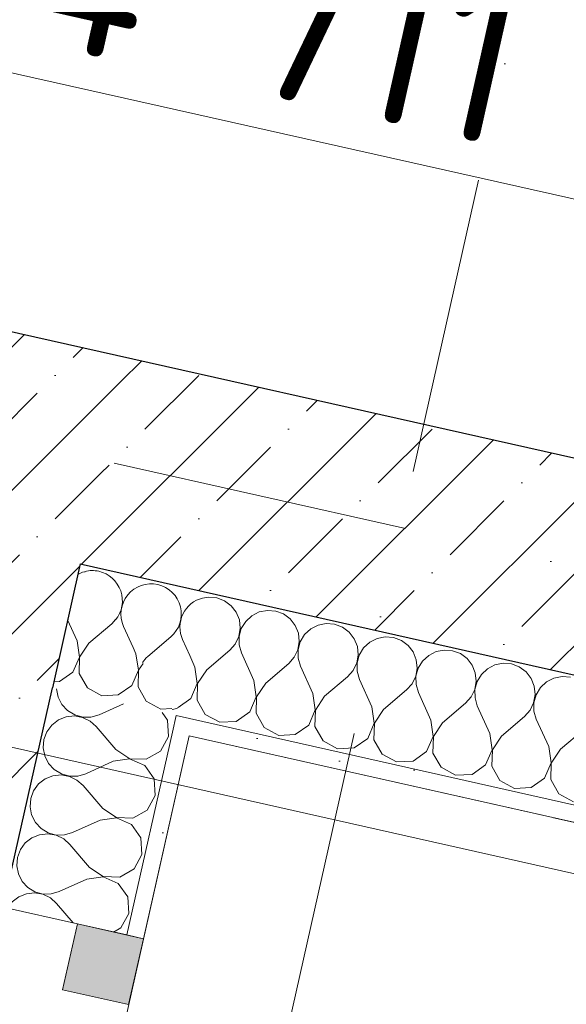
# Model space of a CAD drawing. Header units: millimetres. Extents: x -7213913 to -6930487, y 6129472 to 6354980.
# Tile 246 of 256: x -7184088 to -7183442, y 6182091 to 6183255. Entities that reach past the tile are written whole.
import ezdxf
from ezdxf.enums import TextEntityAlignment as Align

# ---------------------------------------------------------------- set-up
doc = ezdxf.new("R2010")
doc.units = ezdxf.units.MM
doc.header["$MEASUREMENT"] = 0
doc.linetypes.add('Штрихпунктирная', pattern=[670.277762, 352.777767, -176.388884, 0, -141.111112])
for name, color, linetype in [('S - квартира_помещение.АР', 7, 'Continuous'), ('S - МОП.АР', 7, 'Continuous'), ('АР-Отметки высот.АР', 7, 'Continuous'), ('АР-Стены_внешние_.АР', 7, 'Continuous'), ('АР-Чертеж-Оси_Осевые размеры.АР', 7, 'Continuous'), ('АР-Чертеж-Размеры.АР', 7, 'Continuous')]:
    doc.layers.add(name, color=color, linetype=linetype)
for name, color, linetype, lineweight in [('S - квартира_помещение.АР_Ном._пера__2', 8, 'Continuous', 15), ('S - МОП.АР_Ном._пера__2', 8, 'Continuous', 15), ('АР-Отметки высот.АР_Ном._пера__120', 7, 'Continuous', 0), ('АР-Стены_внешние_.АР_Ном._пера__1', 7, 'Continuous', 0), ('АР-Чертеж-Оси_Осевые размеры.АР_Ном._пера__120', 7, 'Continuous', 0), ('АР-Чертеж-Размеры.АР_Ном._пера__1', 7, 'Continuous', 0), ('Двери Archicad_Ном._пера__120', 7, 'Continuous', 0), ('Паспорта Зон Archicad_Ном._пера__1', 7, 'Continuous', 0)]:
    doc.layers.add(name, color=color, linetype=linetype, lineweight=lineweight)
doc.styles.add('РЎР“Р•РќР•Р\xa0Р\x98Р\xa0_РЎРўР\x98Р›Р¬_1', font='txt')
doc.styles.add('РЎР“Р•РќР•Р\xa0Р\x98Р\xa0_РЎРўР\x98Р›Р¬_2', font='calibri.ttf')
doc.styles.add('РЎР“Р•РќР•Р\xa0Р\x98Р\xa0_РЎРўР\x98Р›Р¬_3', font='GOST_Common.ttf')
doc.styles.add('РЎР“Р•РќР•Р\xa0Р\x98Р\xa0_РЎРўР\x98Р›Р¬_5', font='GOTHIC.TTF')
doc.dimstyles.new('СГЕНЕРИР_СТИЛЬ__3', dxfattribs={"dimtxt": 129.999995, "dimasz": 142.5, "dimexe": 0.18, "dimexo": 300000, "dimgap": 0, "dimtad": 1, "dimdec": 0, "dimzin": 0, "dimdsep": 46, "dimtxsty": 'РЎР“Р•РќР•Р\xa0Р\x98Р\xa0_РЎРўР\x98Р›Р¬_3', "dimblk": 'ARROWHEAD_6', "dimblk1": 'ARROWHEAD_6', "dimblk2": 'ARROWHEAD_6', "dimcen": 0.09, "dimclrd": 7, "dimclre": 7, "dimclrt": 7, "dimazin": 0, "dimtfac": 1, "dimtdec": 4, "dimtmove": 0, "dimatfit": 3, "dimfxl": 1, "dimtolj": 1, "dimtzin": 0, "dimarcsym": 0})
doc.dimstyles.new('СГЕНЕРИР_СТИЛЬ__5', dxfattribs={"dimtxt": 200, "dimasz": 237.5, "dimexe": 0.18, "dimexo": 0.0625, "dimgap": 0, "dimtad": 1, "dimdec": 0, "dimzin": 0, "dimdsep": 46, "dimtxsty": 'РЎР“Р•РќР•Р\xa0Р\x98Р\xa0_РЎРўР\x98Р›Р¬_3', "dimblk": 'ARROWHEAD_6', "dimblk1": 'ARROWHEAD_6', "dimblk2": 'ARROWHEAD_6', "dimcen": 0.09, "dimse1": 1, "dimse2": 1, "dimclrd": 7, "dimclre": 7, "dimclrt": 7, "dimazin": 0, "dimtfac": 1, "dimtdec": 4, "dimtmove": 0, "dimatfit": 3, "dimfxl": 1, "dimtolj": 1, "dimtzin": 0, "dimarcsym": 0})
doc.dimstyles.new('СГЕНЕРИР_СТИЛЬ__7', dxfattribs={"dimtxt": 129.999995, "dimasz": 142.5, "dimexe": 0.18, "dimexo": 300000, "dimgap": 0, "dimtad": 1, "dimdec": 0, "dimzin": 0, "dimdsep": 46, "dimtxsty": 'РЎР“Р•РќР•Р\xa0Р\x98Р\xa0_РЎРўР\x98Р›Р¬_3', "dimblk": 'ARROWHEAD_6', "dimblk1": 'ARROWHEAD_6', "dimblk2": 'ARROWHEAD_6', "dimcen": 0.09, "dimclrd": 7, "dimclre": 7, "dimclrt": 7, "dimazin": 0, "dimtfac": 1, "dimtdec": 4, "dimtmove": 2, "dimatfit": 3, "dimfxl": 1, "dimtolj": 1, "dimtzin": 0, "dimarcsym": 0})
pattern_1 = [(45, (-6566190.34, 6563027.8), (-111.369318, 111.369318), [0, -105, 0, -157.5]), (110, (-6565840.34, 6563027.8), (148.001588, 53.868173), [0, -77, 0, -133])]
pattern_2 = [(45, (-6566190.34, 6562677.8), (-84.852814, 84.852814), []), (45, (-6566232.77, 6562720.22), (-84.852814, 84.852814), [90, -30, 0, -30])]

# ---------------------------------------------------------------- blocks, each defined once
blk = doc.blocks.new('Кухня-столовая_1_23_1', base_point=(-7184516.6, 6185420.6))
at = {"layer": 'S - квартира_помещение.АР_Ном._пера__2', "color": 8, "linetype": 'Continuous', "lineweight": 15, "flags": 128}
blk.add_lwpolyline([(-7187962.1, 6183753.5), (-7183618.6, 6182778), (-7181682.8, 6182343.2), (-7181589.6, 6182322.3), (-7180829.1, 6184357), (-7180662, 6184803.9), (-7180628.9, 6185196.7), (-7184598.7, 6186088.3), (-7184345.6, 6187215), (-7185272.6, 6187423.2), (-7185404, 6186837.7), (-7187179.8, 6187236.6)], close=True, dxfattribs=at)
at = {"layer": 'Паспорта Зон Archicad_Ном._пера__1', "color": 7, "lineweight": 0, "style": 'РЎР“Р•РќР•Р\xa0Р\x98Р\xa0_РЎРўР\x98Р›Р¬_1'}
blk.add_attdef('ROOM_NUMBER', text='', height=250, rotation=347.3417, dxfattribs=at).set_placement((-7182653.7, 6183805.3), align=Align.MIDDLE_CENTER)
at = {"layer": 'Паспорта Зон Archicad_Ном._пера__1', "color": 7, "lineweight": 0, "style": 'РЎР“Р•РќР•Р\xa0Р\x98Р\xa0_РЎРўР\x98Р›Р¬_2'}
blk.add_attdef('ROOM_AREA', text='', height=200, rotation=347.3417, dxfattribs=at).set_placement((-7181601.2, 6182488.8), align=Align.MIDDLE_RIGHT)
blk = doc.blocks.new('Техническая лоджия_7_52_1', base_point=(-7182433.9, 6182354.9))
at = {"layer": 'S - МОП.АР_Ном._пера__2', "color": 8, "linetype": 'Continuous', "lineweight": 15, "flags": 128}
blk.add_lwpolyline([(-7183887.9, 6182408), (-7184405.1, 6180105.4), (-7183009.8, 6179792), (-7182162.2, 6179601.7), (-7182022.6, 6181163.1), (-7181737.8, 6181925.1), (-7182229.2, 6182035.5)], close=True, dxfattribs=at)
at = {"layer": 'Паспорта Зон Archicad_Ном._пера__1', "color": 7, "lineweight": 0, "style": 'РЎР“Р•РќР•Р\xa0Р\x98Р\xa0_РЎРўР\x98Р›Р¬_1'}
blk.add_attdef('ROOM_NUMBER', text='', height=250, rotation=347.3417, dxfattribs=at).set_placement((-7182485, 6181615.1), align=Align.MIDDLE_CENTER)
at = {"layer": 'Паспорта Зон Archicad_Ном._пера__1', "color": 7, "lineweight": 0, "style": 'РЎР“Р•РќР•Р\xa0Р\x98Р\xa0_РЎРўР\x98Р›Р¬_2'}
blk.add_attdef('ROOM_AREA', text='', height=200, rotation=347.3417, dxfattribs=at).set_placement((-7182297, 6181116.1), align=Align.MIDDLE_RIGHT)
blk = doc.blocks.new('*X181', base_point=(-6566190.3, 6562677.8))
at = {"layer": 'АР-Стены_внешние_.АР_Ном._пера__1', "color": 7, "linetype": 'Continuous', "lineweight": 0}
for p, q in [((-7184014, 6182601.5), (-7184019.3, 6182598.8)), ((-7184010.8, 6182602.1), (-7184014, 6182601.5)), ((-7184020.3, 6182520.5), (-7184031.4, 6182545.1)), ((-7184006.3, 6182517.4), (-7183979.2, 6182540.5)), ((-7183979.2, 6182540.5), (-7183974.9, 6182545.4)), ((-7184017.4, 6182501.2), (-7184020.3, 6182520.5)), ((-7184006.3, 6182517.4), (-7184017.2, 6182501.1)), ((-7183950.6, 6182504.8), (-7183954, 6182512.3)), ((-7184025.2, 6182483.3), (-7184017.4, 6182501.2)), ((-7184017.2, 6182501.1), (-7184017.8, 6182481.6)), ((-7183947.8, 6182485.5), (-7183950.6, 6182504.8)), ((-7183942.1, 6182493.6), (-7183947.5, 6182485.5)), ((-7184041.2, 6182472.1), (-7184025.2, 6182483.3)), ((-7183955.5, 6182467.6), (-7183947.8, 6182485.5)), ((-7183947.5, 6182485.5), (-7183948.1, 6182466)), ((-7184047.9, 6182471.7), (-7184041.2, 6182472.1)), ((-7184017.8, 6182481.6), (-7184008.1, 6182464.7)), ((-7184008.1, 6182464.7), (-7183991, 6182455.4)), ((-7183971.5, 6182456.4), (-7183955.5, 6182467.6)), ((-7183948.1, 6182466), (-7183938.4, 6182449)), ((-7183991, 6182455.4), (-7183971.5, 6182456.4)), ((-7183938.4, 6182449), (-7183921.3, 6182439.7)), ((-7183921.3, 6182439.7), (-7183908.4, 6182440.4))]:
    blk.add_line(p, q, dxfattribs=at)
blk = doc.blocks.new('*X182', base_point=(-6566190.3, 6562677.8))
at = {"layer": 'АР-Стены_внешние_.АР_Ном._пера__1', "color": 7, "linetype": 'Continuous', "lineweight": 0}
for p, q in [((-7183954, 6182512.3), (-7183965.2, 6182537.4)), ((-7183936.6, 6182501.7), (-7183909.5, 6182524.9)), ((-7183887.1, 6182503), (-7183895.5, 6182521.8))]:
    blk.add_line(p, q, dxfattribs=at)
for centre, start, end in [((-7184002.4, 6182567.7), 77.3417, 103.9607), ((-7184002.4, 6182567.7), 320.7227, 77.3417), ((-7183932.7, 6182552.1), 77.3417, 204.2116), ((-7183932.7, 6182552.1), 310.4718, 77.3417), ((-7183863, 6182536.4), 104.3456, 204.2116), ((-7183913.5, 6182474.5), 130.4718, 145.4066), ((-7183913.5, 6182474.5), 279.2769, 290.4313)]:
    blk.add_arc(centre, 35.7, start, end, dxfattribs=at)
blk = doc.blocks.new('*X183', base_point=(-6566190.3, 6562677.8))
at = {"layer": 'АР-Стены_внешние_.АР_Ном._пера__1', "color": 7, "linetype": 'Continuous', "lineweight": 0}
for p, q in [((-7183865, 6182572.1), (-7183871.9, 6182570.7)), ((-7183855.1, 6182571.3), (-7183865, 6182572.1)), ((-7183845.9, 6182567.8), (-7183855.1, 6182571.3)), ((-7183838, 6182561.9), (-7183845.9, 6182567.8)), ((-7183832, 6182554.1), (-7183838, 6182561.9)), ((-7183828.3, 6182545), (-7183832, 6182554.1)), ((-7183804.9, 6182554.5), (-7183813.7, 6182550)), ((-7183795.3, 6182556.4), (-7183804.9, 6182554.5)), ((-7183785.4, 6182555.6), (-7183795.3, 6182556.4)), ((-7183776.2, 6182552.1), (-7183785.4, 6182555.6)), ((-7183768.3, 6182546.3), (-7183776.2, 6182552.1)), ((-7183827.3, 6182535.2), (-7183828.3, 6182545)), ((-7183820.9, 6182543.3), (-7183826.1, 6182534.9)), ((-7183813.7, 6182550), (-7183820.9, 6182543.3)), ((-7183762.3, 6182538.5), (-7183768.3, 6182546.3)), ((-7183725.6, 6182540.8), (-7183735.2, 6182538.9)), ((-7183715.8, 6182540), (-7183725.6, 6182540.8)), ((-7183829, 6182525.5), (-7183827.3, 6182535.2)), ((-7183826.1, 6182534.9), (-7183828.7, 6182525.4)), ((-7183758.6, 6182529.3), (-7183762.3, 6182538.5)), ((-7183757.6, 6182519.5), (-7183758.6, 6182529.3)), ((-7183744, 6182534.4), (-7183751.3, 6182527.7)), ((-7183735.2, 6182538.9), (-7183744, 6182534.4)), ((-7183706.5, 6182536.5), (-7183715.8, 6182540)), ((-7183698.6, 6182530.6), (-7183706.5, 6182536.5)), ((-7183692.6, 6182522.8), (-7183698.6, 6182530.6)), ((-7183833.2, 6182516.6), (-7183829, 6182525.5)), ((-7183828.7, 6182525.4), (-7183828.6, 6182515.6)), ((-7183759.3, 6182509.8), (-7183757.6, 6182519.5)), ((-7183756.4, 6182519.3), (-7183759, 6182509.8)), ((-7183751.3, 6182527.7), (-7183756.4, 6182519.3)), ((-7183688.9, 6182513.7), (-7183692.6, 6182522.8)), ((-7183674.3, 6182518.7), (-7183681.6, 6182512)), ((-7183665.6, 6182523.2), (-7183674.3, 6182518.7)), ((-7183655.9, 6182525.1), (-7183665.6, 6182523.2)), ((-7183646.1, 6182524.3), (-7183655.9, 6182525.1)), ((-7183636.8, 6182520.8), (-7183646.1, 6182524.3)), ((-7183628.9, 6182515), (-7183636.8, 6182520.8)), ((-7183867, 6182486.1), (-7183839.8, 6182509.2)), ((-7183839.8, 6182509.2), (-7183833.2, 6182516.6)), ((-7183828.6, 6182515.6), (-7183825.8, 6182506.1)), ((-7183811.2, 6182473.5), (-7183825.8, 6182506.1)), ((-7183763.6, 6182501), (-7183759.3, 6182509.8)), ((-7183759, 6182509.8), (-7183758.9, 6182499.9)), ((-7183687.9, 6182503.9), (-7183688.9, 6182513.7)), ((-7183681.6, 6182512), (-7183686.7, 6182503.6)), ((-7183622.9, 6182507.2), (-7183628.9, 6182515)), ((-7183619.2, 6182498), (-7183622.9, 6182507.2)), ((-7183595.9, 6182507.6), (-7183604.6, 6182503.1)), ((-7183586.2, 6182509.5), (-7183595.9, 6182507.6)), ((-7183576.4, 6182508.6), (-7183586.2, 6182509.5)), ((-7183567.1, 6182505.2), (-7183576.4, 6182508.6)), ((-7183559.2, 6182499.3), (-7183567.1, 6182505.2)), ((-7183880.9, 6182489.2), (-7183887.1, 6182503)), ((-7183797.3, 6182470.4), (-7183770.1, 6182493.6)), ((-7183770.1, 6182493.6), (-7183763.6, 6182501)), ((-7183758.9, 6182499.9), (-7183756.2, 6182490.5)), ((-7183693.9, 6182485.3), (-7183689.6, 6182494.2)), ((-7183689.6, 6182494.2), (-7183687.9, 6182503.9)), ((-7183686.7, 6182503.6), (-7183689.3, 6182494.1)), ((-7183689.3, 6182494.1), (-7183689.2, 6182484.3)), ((-7183618.2, 6182488.2), (-7183619.2, 6182498)), ((-7183611.9, 6182496.4), (-7183617, 6182488)), ((-7183604.6, 6182503.1), (-7183611.9, 6182496.4)), ((-7183553.2, 6182491.5), (-7183559.2, 6182499.3)), ((-7183516.5, 6182493.8), (-7183526.2, 6182491.9)), ((-7183506.7, 6182493), (-7183516.5, 6182493.8)), ((-7183878.1, 6182469.9), (-7183880.9, 6182489.2)), ((-7183867, 6182486.1), (-7183877.8, 6182469.8)), ((-7183741.5, 6182457.9), (-7183756.2, 6182490.5)), ((-7183700.4, 6182477.9), (-7183693.9, 6182485.3)), ((-7183689.2, 6182484.3), (-7183686.5, 6182474.8)), ((-7183619.9, 6182478.5), (-7183618.2, 6182488.2)), ((-7183617, 6182488), (-7183619.6, 6182478.5)), ((-7183549.5, 6182482.4), (-7183553.2, 6182491.5)), ((-7183548.5, 6182472.6), (-7183549.5, 6182482.4)), ((-7183534.9, 6182487.4), (-7183542.2, 6182480.7)), ((-7183526.2, 6182491.9), (-7183534.9, 6182487.4)), ((-7183497.5, 6182489.5), (-7183506.7, 6182493)), ((-7183489.5, 6182483.7), (-7183497.5, 6182489.5)), ((-7183483.5, 6182475.9), (-7183489.5, 6182483.7)), ((-7183808.4, 6182454.2), (-7183811.2, 6182473.5)), ((-7183797.3, 6182470.4), (-7183808.1, 6182454.2)), ((-7183727.6, 6182454.8), (-7183700.4, 6182477.9)), ((-7183671.8, 6182442.2), (-7183686.5, 6182474.8)), ((-7183624.2, 6182469.7), (-7183619.9, 6182478.5)), ((-7183619.6, 6182478.5), (-7183619.5, 6182468.6)), ((-7183550.2, 6182462.9), (-7183548.5, 6182472.6)), ((-7183547.3, 6182472.3), (-7183549.9, 6182462.8)), ((-7183542.2, 6182480.7), (-7183547.3, 6182472.3)), ((-7183479.8, 6182466.7), (-7183483.5, 6182475.9)), ((-7183465.3, 6182471.8), (-7183472.5, 6182465.1)), ((-7183456.5, 6182476.3), (-7183465.3, 6182471.8)), ((-7183446.8, 6182478.2), (-7183456.5, 6182476.3)), ((-7183437, 6182477.3), (-7183446.8, 6182478.2)), ((-7183885.8, 6182452), (-7183878.1, 6182469.9)), ((-7183877.8, 6182469.8), (-7183878.4, 6182450.3)), ((-7183657.9, 6182439.1), (-7183630.7, 6182462.3)), ((-7183630.7, 6182462.3), (-7183624.2, 6182469.7)), ((-7183619.5, 6182468.6), (-7183616.8, 6182459.2)), ((-7183602.1, 6182426.6), (-7183616.8, 6182459.2)), ((-7183554.5, 6182454), (-7183550.2, 6182462.9)), ((-7183549.9, 6182462.8), (-7183549.8, 6182453)), ((-7183478.8, 6182456.9), (-7183479.8, 6182466.7)), ((-7183472.5, 6182465.1), (-7183477.6, 6182456.7)), ((-7183900.9, 6182441.4), (-7183885.8, 6182452)), ((-7183878.4, 6182450.3), (-7183868.8, 6182433.4)), ((-7183816.1, 6182436.3), (-7183808.4, 6182454.2)), ((-7183808.1, 6182454.2), (-7183808.7, 6182434.7)), ((-7183738.7, 6182438.6), (-7183741.5, 6182457.9)), ((-7183727.6, 6182454.8), (-7183738.4, 6182438.5)), ((-7183561, 6182446.6), (-7183554.5, 6182454)), ((-7183549.8, 6182453), (-7183547.1, 6182443.5)), ((-7183484.8, 6182438.4), (-7183480.5, 6182447.2)), ((-7183480.5, 6182447.2), (-7183478.8, 6182456.9)), ((-7183477.6, 6182456.7), (-7183480.2, 6182447.2)), ((-7183480.2, 6182447.2), (-7183480.1, 6182437.3)), ((-7183832.1, 6182425.1), (-7183816.1, 6182436.3)), ((-7183746.4, 6182420.7), (-7183738.7, 6182438.6)), ((-7183738.4, 6182438.5), (-7183739.1, 6182419)), ((-7183669, 6182422.9), (-7183671.8, 6182442.2)), ((-7183657.9, 6182439.1), (-7183668.7, 6182422.9)), ((-7183588.2, 6182423.5), (-7183561, 6182446.6)), ((-7183532.4, 6182410.9), (-7183547.1, 6182443.5)), ((-7183491.3, 6182431), (-7183484.8, 6182438.4)), ((-7183480.1, 6182437.3), (-7183477.4, 6182427.9)), ((-7183868.8, 6182433.4), (-7183851.6, 6182424)), ((-7183851.6, 6182424), (-7183832.1, 6182425.1)), ((-7183808.7, 6182434.7), (-7183799.1, 6182417.7)), ((-7183599.3, 6182407.3), (-7183602.1, 6182426.6)), ((-7183518.5, 6182407.8), (-7183491.3, 6182431)), ((-7183462.7, 6182395.3), (-7183477.4, 6182427.9)), ((-7183799.1, 6182417.7), (-7183781.9, 6182408.4)), ((-7183762.4, 6182409.5), (-7183746.4, 6182420.7)), ((-7183739.1, 6182419), (-7183729.4, 6182402.1)), ((-7183676.7, 6182405), (-7183669, 6182422.9)), ((-7183668.7, 6182422.9), (-7183669.4, 6182403.4)), ((-7183588.2, 6182423.5), (-7183599, 6182407.2)), ((-7183448.8, 6182392.1), (-7183421.6, 6182415.3)), ((-7183781.9, 6182408.4), (-7183762.4, 6182409.5)), ((-7183729.4, 6182402.1), (-7183712.2, 6182392.7)), ((-7183692.7, 6182393.8), (-7183676.7, 6182405)), ((-7183669.4, 6182403.4), (-7183659.7, 6182386.4)), ((-7183607, 6182389.4), (-7183599.3, 6182407.3)), ((-7183599, 6182407.2), (-7183599.7, 6182387.7)), ((-7183529.6, 6182391.6), (-7183532.4, 6182410.9)), ((-7183518.5, 6182407.8), (-7183529.3, 6182391.6)), ((-7183712.2, 6182392.7), (-7183692.7, 6182393.8)), ((-7183623, 6182378.2), (-7183607, 6182389.4)), ((-7183537.3, 6182373.7), (-7183529.6, 6182391.6)), ((-7183529.3, 6182391.6), (-7183530, 6182372)), ((-7183459.9, 6182376), (-7183462.7, 6182395.3)), ((-7183448.8, 6182392.1), (-7183459.6, 6182375.9)), ((-7183659.7, 6182386.4), (-7183642.5, 6182377.1)), ((-7183642.5, 6182377.1), (-7183623, 6182378.2)), ((-7183599.7, 6182387.7), (-7183590, 6182370.8)), ((-7183590, 6182370.8), (-7183572.8, 6182361.4)), ((-7183553.3, 6182362.5), (-7183537.3, 6182373.7)), ((-7183530, 6182372), (-7183520.3, 6182355.1)), ((-7183467.6, 6182358), (-7183459.9, 6182376)), ((-7183459.6, 6182375.9), (-7183460.3, 6182356.4)), ((-7183572.8, 6182361.4), (-7183553.3, 6182362.5)), ((-7183520.3, 6182355.1), (-7183503.1, 6182345.8)), ((-7183483.6, 6182346.9), (-7183467.6, 6182358)), ((-7183460.3, 6182356.4), (-7183450.6, 6182339.5)), ((-7183503.1, 6182345.8), (-7183483.6, 6182346.9)), ((-7183450.6, 6182339.5), (-7183433.4, 6182330.1))]:
    blk.add_line(p, q, dxfattribs=at)
blk = doc.blocks.new('Стена_2_1', base_point=(-7184111.1, 6182760.5))
at = {"layer": 'АР-Стены_внешние_.АР', "linetype": 'Continuous', "lineweight": 0, "true_color": 0x000000}
h = blk.add_hatch(dxfattribs=at)
h.set_pattern_fill('ЖЕЛЕЗОБЕТОН__PROJECT__0001', color=18, style=0, pattern_type=2)
h.set_pattern_definition(pattern_2)
h.paths.add_polyline_path([(-7184260.5, 6182666), (-7184016.5, 6182611.2), (-7184205.7, 6182909.9)])
h = blk.add_hatch(dxfattribs=at)
h.set_pattern_fill('ЖЕЛЕЗОБЕТОН__PROJECT__0001', color=18, style=0, pattern_type=2)
h.set_pattern_definition(pattern_2)
h.paths.add_polyline_path([(-7184205.7, 6182909.9), (-7184016.5, 6182611.2), (-7183961.8, 6182855.1)])
h = blk.add_hatch(dxfattribs=at)
h.set_pattern_fill('ЖЕЛЕЗОБЕТОН__PROJECT__0001', color=18, style=0, pattern_type=2)
h.set_pattern_definition(pattern_2)
h.paths.add_polyline_path([(-7184016.5, 6182611.2), (-7181700.8, 6182091.1), (-7181646.1, 6182335), (-7183961.8, 6182855.1)])
h = blk.add_hatch(dxfattribs=at)
h.set_pattern_fill('ШТУКАТУРКА__ГИПС_01_0001', color=18, style=0, pattern_type=2)
h.set_pattern_definition(pattern_1)
h.paths.add_polyline_path([(-7183907.4, 6182412.4), (-7183887.9, 6182408), (-7183903.1, 6182431.9)])
h = blk.add_hatch(dxfattribs=at)
h.set_pattern_fill('ШТУКАТУРКА__ГИПС_01_0001', color=18, style=0, pattern_type=2)
h.set_pattern_definition(pattern_1)
h.paths.add_polyline_path([(-7183903.1, 6182431.9), (-7183887.9, 6182408), (-7183883.5, 6182427.6)])
h = blk.add_hatch(dxfattribs=at)
h.set_pattern_fill('ШТУКАТУРКА__ГИПС_01_0001', color=18, style=0, pattern_type=2)
h.set_pattern_definition(pattern_1)
h.paths.add_polyline_path([(-7183887.9, 6182408), (-7181738.1, 6181925.2), (-7181733.7, 6181944.7), (-7183883.5, 6182427.6)])
at = {"layer": 'АР-Стены_внешние_.АР_Ном._пера__1', "color": 7, "linetype": 'Continuous', "lineweight": 30}
for q in [(-7184049.4, 6182464.8), (-7181700.8, 6182091.1)]:
    blk.add_line((-7184016.5, 6182611.2), q, dxfattribs=at)
at = {"layer": 'АР-Стены_внешние_.АР_Ном._пера__1', "color": 7, "linetype": 'Continuous', "lineweight": 0}
for q in [(-7183907.4, 6182412.4), (-7181733.7, 6181944.7)]:
    blk.add_line((-7183903.1, 6182431.9), q, dxfattribs=at)
at = {"layer": 'АР-Стены_внешние_.АР_Ном._пера__1', "color": 7, "linetype": 'Continuous', "lineweight": 30, "flags": 128}
blk.add_lwpolyline([(-7181646.1, 6182335), (-7184205.7, 6182909.9)], dxfattribs=at)
at = {"layer": 'АР-Стены_внешние_.АР_Ном._пера__1', "color": 7, "linetype": 'Continuous', "lineweight": 0, "flags": 128}
blk.add_lwpolyline([(-7183887.9, 6182408), (-7181738.1, 6181925.2)], dxfattribs=at)
at = {"layer": 'АР-Стены_внешние_.АР', "color": 7, "lineweight": 0}
for name in ['*X181', '*X182', '*X183']:
    blk.add_blockref(name, (-6566190.3, 6562677.8), dxfattribs=at)
blk = doc.blocks.new('*X850', base_point=(-6566190.3, 6562677.8))
at = {"layer": 'АР-Стены_внешние_.АР_Ном._пера__1', "color": 7, "linetype": 'Continuous', "lineweight": 0}
for p, q in [((-7184044.6, 6182463.7), (-7184044.6, 6182463.5)), ((-7184044.6, 6182463.5), (-7184042.7, 6182453.8)), ((-7184042.7, 6182453.8), (-7184038.3, 6182445.1)), ((-7184038.3, 6182445.1), (-7184031.6, 6182437.8)), ((-7184031.6, 6182437.8), (-7184023.1, 6182432.7)), ((-7183965.4, 6182445.9), (-7183994.3, 6182432.9)), ((-7183913.4, 6182426.7), (-7183919.6, 6182435.7)), ((-7184042.4, 6182426.8), (-7184050.2, 6182420.8)), ((-7184033.2, 6182430.5), (-7184042.4, 6182426.8)), ((-7184023.4, 6182431.5), (-7184033.2, 6182430.5)), ((-7184013.7, 6182429.8), (-7184023.4, 6182431.5)), ((-7184023.1, 6182432.7), (-7184013.6, 6182430.1)), ((-7184004.8, 6182425.5), (-7184013.7, 6182429.8)), ((-7184013.6, 6182430.1), (-7184003.8, 6182430.2)), ((-7183997.5, 6182419), (-7184004.8, 6182425.5)), ((-7184003.8, 6182430.2), (-7183994.3, 6182432.9)), ((-7183912.3, 6182407.2), (-7183913.4, 6182426.7)), ((-7184056, 6182412.9), (-7184059.5, 6182403.6)), ((-7184050.2, 6182420.8), (-7184056, 6182412.9)), ((-7183974.3, 6182391.8), (-7183997.5, 6182419)), ((-7184059.5, 6182403.6), (-7184060.3, 6182393.8)), ((-7183921.6, 6182390), (-7183912.3, 6182407.2)), ((-7184060.3, 6182393.8), (-7184058.4, 6182384.2)), ((-7183974.3, 6182391.8), (-7183958, 6182381)), ((-7183938.5, 6182380.3), (-7183921.6, 6182390)), ((-7184058.4, 6182384.2), (-7184053.9, 6182375.4)), ((-7183977.4, 6182377.9), (-7184010, 6182363.2)), ((-7183958.1, 6182380.7), (-7183977.4, 6182377.9)), ((-7183940.2, 6182373), (-7183958.1, 6182380.7)), ((-7183958, 6182381), (-7183938.5, 6182380.3)), ((-7184053.9, 6182375.4), (-7184047.2, 6182368.2)), ((-7184047.2, 6182368.2), (-7184038.8, 6182363)), ((-7183929, 6182357), (-7183940.2, 6182373)), ((-7184058, 6182357.1), (-7184065.8, 6182351.1)), ((-7184048.9, 6182360.8), (-7184058, 6182357.1)), ((-7184039.1, 6182361.8), (-7184048.9, 6182360.8)), ((-7184029.4, 6182360.1), (-7184039.1, 6182361.8)), ((-7184038.8, 6182363), (-7184029.3, 6182360.4)), ((-7184020.5, 6182355.8), (-7184029.4, 6182360.1)), ((-7184029.3, 6182360.4), (-7184019.4, 6182360.5)), ((-7184013.1, 6182349.3), (-7184020.5, 6182355.8)), ((-7184019.4, 6182360.5), (-7184010, 6182363.2)), ((-7183927.9, 6182337.5), (-7183929, 6182357)), ((-7184071.7, 6182343.2), (-7184075.1, 6182334)), ((-7184065.8, 6182351.1), (-7184071.7, 6182343.2)), ((-7183989.9, 6182322.1), (-7184013.1, 6182349.3)), ((-7184075.1, 6182334), (-7184075.9, 6182324.1)), ((-7183937.2, 6182320.3), (-7183927.9, 6182337.5)), ((-7184075.9, 6182324.1), (-7184074, 6182314.5)), ((-7183989.9, 6182322.1), (-7183973.7, 6182311.3)), ((-7183954.2, 6182310.7), (-7183937.2, 6182320.3)), ((-7184074, 6182314.5), (-7184069.6, 6182305.7)), ((-7183993.1, 6182308.2), (-7184025.6, 6182293.6)), ((-7183973.8, 6182311), (-7183993.1, 6182308.2)), ((-7183955.8, 6182303.3), (-7183973.8, 6182311)), ((-7183973.7, 6182311.3), (-7183954.2, 6182310.7)), ((-7184069.6, 6182305.7), (-7184062.9, 6182298.5)), ((-7184062.9, 6182298.5), (-7184054.5, 6182293.3)), ((-7183944.7, 6182287.3), (-7183955.8, 6182303.3)), ((-7184073.7, 6182287.4), (-7184081.5, 6182281.4)), ((-7184064.5, 6182291.1), (-7184073.7, 6182287.4)), ((-7184054.7, 6182292.1), (-7184064.5, 6182291.1)), ((-7184045, 6182290.4), (-7184054.7, 6182292.1)), ((-7184054.5, 6182293.3), (-7184045, 6182290.7)), ((-7184045, 6182290.7), (-7184035.1, 6182290.8)), ((-7184036.1, 6182286.2), (-7184045, 6182290.4)), ((-7184028.8, 6182279.6), (-7184036.1, 6182286.2)), ((-7184035.1, 6182290.8), (-7184025.6, 6182293.6)), ((-7183943.6, 6182267.8), (-7183944.7, 6182287.3)), ((-7184087.3, 6182273.5), (-7184090.8, 6182264.3)), ((-7184081.5, 6182281.4), (-7184087.3, 6182273.5)), ((-7184005.6, 6182252.4), (-7184028.8, 6182279.6)), ((-7184090.8, 6182264.3), (-7184091.6, 6182254.4)), ((-7183952.9, 6182250.6), (-7183943.6, 6182267.8)), ((-7184091.6, 6182254.4), (-7184089.7, 6182244.8)), ((-7184005.6, 6182252.4), (-7183989.3, 6182241.6)), ((-7183969.8, 6182241), (-7183952.9, 6182250.6)), ((-7184089.7, 6182244.8), (-7184085.2, 6182236)), ((-7184008.7, 6182238.5), (-7184041.3, 6182223.9)), ((-7183989.4, 6182241.3), (-7184008.7, 6182238.5)), ((-7183971.5, 6182233.6), (-7183989.4, 6182241.3)), ((-7183989.3, 6182241.6), (-7183969.8, 6182241)), ((-7184085.2, 6182236), (-7184078.5, 6182228.8)), ((-7184078.5, 6182228.8), (-7184070.1, 6182223.6)), ((-7183960.3, 6182217.6), (-7183971.5, 6182233.6)), ((-7184089.3, 6182217.7), (-7184097.1, 6182211.7)), ((-7184080.2, 6182221.4), (-7184089.3, 6182217.7)), ((-7184070.4, 6182222.4), (-7184080.2, 6182221.4)), ((-7184060.7, 6182220.7), (-7184070.4, 6182222.4)), ((-7184070.1, 6182223.6), (-7184060.6, 6182221)), ((-7184051.8, 6182216.5), (-7184060.7, 6182220.7)), ((-7184060.6, 6182221), (-7184050.8, 6182221.1)), ((-7184044.4, 6182209.9), (-7184051.8, 6182216.5)), ((-7184050.8, 6182221.1), (-7184041.3, 6182223.9)), ((-7183959.2, 6182198.1), (-7183960.3, 6182217.6)), ((-7184097.1, 6182211.7), (-7184102.6, 6182204.3)), ((-7184024.7, 6182186.8), (-7184044.4, 6182209.9)), ((-7183968.5, 6182181), (-7183959.2, 6182198.1)), ((-7183977, 6182176.1), (-7183968.5, 6182181))]:
    blk.add_line(p, q, dxfattribs=at)
blk = doc.blocks.new('Металлическая Дверь 23[53]_1', base_point=(-6566190.3, 6562677.8))
at = {"layer": 'Двери Archicad_Ном._пера__120', "linetype": 'Continuous', "lineweight": 0, "true_color": 0xffffff}
blk.add_hatch(color=7, dxfattribs=at).paths.add_polyline_path([(-7184019.8, 6182185.7), (-7184037.4, 6182107.7), (-7183998.3, 6182098.9), (-7183959.3, 6182090.2), (-7183941.8, 6182168.2)])
at = {"layer": 'Двери Archicad_Ном._пера__120', "color": 7, "linetype": 'Continuous', "lineweight": 0}
for p, q in [((-7184019.8, 6182185.7), (-7184107.7, 6182205.5)), ((-7184037.4, 6182107.7), (-7184019.8, 6182185.7)), ((-7184019.8, 6182185.7), (-7183941.8, 6182168.2)), ((-7183961.3, 6182172.6), (-7184019.8, 6182185.7)), ((-7183961.3, 6182172.6), (-7184019.8, 6182185.7)), ((-7183941.8, 6182168.2), (-7183961.3, 6182172.6)), ((-7183941.8, 6182168.2), (-7183961.3, 6182172.6)), ((-7183941.8, 6182168.2), (-7183959.3, 6182090.2)), ((-7183998.3, 6182098.9), (-7184037.4, 6182107.7)), ((-7183959.3, 6182090.2), (-7183998.3, 6182098.9))]:
    blk.add_line(p, q, dxfattribs=at)
blk = doc.blocks.new('Стена_404_1', base_point=(-7184111.1, 6182760.5))
at = {"layer": 'АР-Стены_внешние_.АР', "linetype": 'Continuous', "lineweight": 0, "true_color": 0x000000}
h = blk.add_hatch(dxfattribs=at)
h.set_pattern_fill('ЖЕЛЕЗОБЕТОН__PROJECT__0001', color=18, style=0, pattern_type=2)
h.set_pattern_definition(pattern_2)
h.paths.add_polyline_path([(-7184260.5, 6182666), (-7184351.6, 6182260.2), (-7184107.7, 6182205.5), (-7184016.5, 6182611.2)])
h = blk.add_hatch(dxfattribs=at)
h.set_pattern_fill('ШТУКАТУРКА__ГИПС_01_0001', color=18, style=0, pattern_type=2)
h.set_pattern_definition(pattern_1)
h.paths.add_polyline_path([(-7183961.3, 6182172.6), (-7183941.8, 6182168.2), (-7183887.9, 6182408), (-7183907.4, 6182412.4)])
at = {"layer": 'АР-Стены_внешние_.АР_Ном._пера__1', "color": 7, "linetype": 'Continuous', "lineweight": 30}
for p in [(-7184016.5, 6182611.2), (-7184107.7, 6182205.5)]:
    blk.add_line(p, (-7184049.4, 6182464.8), dxfattribs=at)
at = {"layer": 'АР-Стены_внешние_.АР_Ном._пера__1', "color": 7, "linetype": 'Continuous', "lineweight": 0}
for p, q in [((-7183903.1, 6182431.9), (-7183907.4, 6182412.4)), ((-7183961.3, 6182172.6), (-7183907.4, 6182412.4)), ((-7184019.8, 6182185.7), (-7184107.7, 6182205.5)), ((-7183961.3, 6182172.6), (-7184019.8, 6182185.7)), ((-7183941.8, 6182168.2), (-7183961.3, 6182172.6))]:
    blk.add_line(p, q, dxfattribs=at)
at = {"layer": 'АР-Стены_внешние_.АР_Ном._пера__1', "color": 7, "linetype": 'Continuous', "lineweight": 0, "flags": 128}
blk.add_lwpolyline([(-7183941.8, 6182168.2), (-7183887.9, 6182408)], dxfattribs=at)
at = {"layer": 'АР-Стены_внешние_.АР', "color": 7, "lineweight": 0}
blk.add_blockref('*X850', (-6566190.3, 6562677.8), dxfattribs=at)
at = {"layer": 'Двери Archicad_Ном._пера__120', "color": 7, "linetype": 'Continuous', "lineweight": 0}
blk.add_blockref('Металлическая Дверь 23[53]_1', (-6566190.3, 6562677.8), dxfattribs=at)
blk = doc.blocks.new('Линия_6_1', base_point=(-7180474.2, 6181580.6))
at = {"layer": 'АР-Отметки высот.АР_Ном._пера__120', "color": 7, "linetype": 'Continuous', "lineweight": 0}
blk.add_line((-7180474.2, 6181580.6), (-7184416, 6182465.9), dxfattribs=at)
blk = doc.blocks.new('*D964', base_point=(-6566190.3, 6562677.8))
at = {"layer": 'АР-Чертеж-Размеры.АР_Ном._пера__1', "color": 7, "linetype": 'Continuous', "lineweight": 0, "transparency": 16777216}
for p, q in [((-7183319.7, 6182280.4), (-7183295.1, 6182390.2)), ((-7183263, 6182190.8), (-7183376.4, 6182370)), ((-7183182.5, 6182249.6), (-7183456.9, 6182311.2)), ((-7183836.9, 6179977.8), (-7183319.7, 6182280.4)), ((-7183893.6, 6180067.4), (-7183780.1, 6179888.2)), ((-7183699.7, 6179947), (-7183974.1, 6180008.6)), ((-7183861.5, 6179868), (-7183836.9, 6179977.8))]:
    blk.add_line(p, q, dxfattribs=at)
at = {"layer": 'АР-Чертеж-Размеры.АР_Ном._пера__1', "color": 7, "lineweight": 0, "transparency": 16777216, "insert": (-7183604.7, 6181208.9), "char_height": 130, "attachment_point": 7, "rotation": 77.3417, "style": 'РЎР“Р•РќР•Р\xa0Р\x98Р\xa0_РЎРўР\x98Р›Р¬_3'}
blk.add_mtext('\\A1;{\\pql;\\fGOST Common|b0|i0|c204|p0;\\W1.000000;2\xa0360}', dxfattribs=at)
blk = doc.blocks.new('ARROWHEAD_6')
at = {"color": 0, "linetype": 'Continuous', "lineweight": 0}
for p, q in [((-0.5, -0.5), (0.5, 0.5)), ((0, 0), (-1, 0))]:
    blk.add_line(p, q, dxfattribs=at)
blk = doc.blocks.new('*D1133', base_point=(-6566190.3, 6562677.8))
at = {"layer": 'АР-Чертеж-Размеры.АР_Ном._пера__1', "color": 7, "linetype": 'Continuous', "lineweight": 0, "transparency": 16777216}
for p, q in [((-7187896.6, 6184045.2), (-7186120.8, 6183646.3)), ((-7186172.2, 6183417.7), (-7186069.5, 6183875)), ((-7185971.5, 6183740.9), (-7186270.2, 6183551.8)), ((-7186120.8, 6183646.3), (-7181524.2, 6182613.9)), ((-7181575.5, 6182385.3), (-7181472.8, 6182842.6)), ((-7181673.5, 6182519.4), (-7181374.8, 6182708.5)), ((-7181524.2, 6182613.9), (-7181341.2, 6182572.9))]:
    blk.add_line(p, q, dxfattribs=at)
at = {"layer": 'АР-Чертеж-Размеры.АР_Ном._пера__1', "color": 7, "lineweight": 0, "transparency": 16777216, "insert": (-7184094.4, 6183232.2), "char_height": 200, "attachment_point": 7, "rotation": 347.3417, "style": 'РЎР“Р•РќР•Р\xa0Р\x98Р\xa0_РЎРўР\x98Р›Р¬_3'}
blk.add_mtext('\\A1;{\\pql;\\fGOST Common|b0|i0|c204|p0;\\W1.000000;4\xa0711}', dxfattribs=at)
blk = doc.blocks.new('*D1176', base_point=(-6566190.3, 6562677.8))
at = {"layer": 'АР-Чертеж-Размеры.АР_Ном._пера__1', "color": 7, "linetype": 'Continuous', "lineweight": 0, "transparency": 16777216}
for p, q in [((-7184223.9, 6180912.2), (-7184285.5, 6180637.8)), ((-7184165.1, 6180831.8), (-7184344.3, 6180718.3)), ((-7184254.7, 6180775), (-7184364.5, 6180799.7)), ((-7182213.7, 6180316.6), (-7184254.7, 6180775)), ((-7182182.9, 6180453.8), (-7182244.5, 6180179.4)), ((-7182303.3, 6180259.9), (-7182124.1, 6180373.4)), ((-7182103.9, 6180292), (-7182213.7, 6180316.6))]:
    blk.add_line(p, q, dxfattribs=at)
at = {"layer": 'АР-Чертеж-Размеры.АР_Ном._пера__1', "color": 7, "lineweight": 0, "transparency": 16777216, "insert": (-7183430.1, 6180616.5), "char_height": 130, "attachment_point": 7, "rotation": 347.3417, "style": 'РЎР“Р•РќР•Р\xa0Р\x98Р\xa0_РЎРўР\x98Р›Р¬_3'}
blk.add_mtext('\\A1;{\\pql;\\fGOST Common|b0|i0|c204|p0;\\W1.000000;2\xa0092}', dxfattribs=at)
blk = doc.blocks.new('Стандартный Маркер Сетки[167]_1', base_point=(-7207190.9, 6187944.1))
at = {"layer": 'АР-Чертеж-Оси_Осевые размеры.АР_Ном._пера__120', "color": 7, "linetype": 'Штрихпунктирная', "lineweight": 0}
blk.add_line((-7206215.2, 6187725), (-7182117.1, 6182312.7), dxfattribs=at)
at = {"layer": 'АР-Чертеж-Оси_Осевые размеры.АР_Ном._пера__120', "color": 7, "lineweight": 0, "style": 'РЎР“Р•РќР•Р\xa0Р\x98Р\xa0_РЎРўР\x98Р›Р¬_5'}
blk.add_attdef('AC_MarkerText_1', text='', height=350, rotation=347.3417, dxfattribs=at).set_placement((-7207608.8, 6188234.8), align=Align.TOP_CENTER)
blk = doc.blocks.new('Стандартный Маркер Сетки[215]_1', base_point=(-7207190.9, 6187944.1))
at = {"layer": 'АР-Чертеж-Оси_Осевые размеры.АР_Ном._пера__120', "color": 7, "linetype": 'Штрихпунктирная', "lineweight": 0}
blk.add_line((-7206215.2, 6187725), (-7182117.1, 6182312.7), dxfattribs=at)
at = {"layer": 'АР-Чертеж-Оси_Осевые размеры.АР_Ном._пера__120', "color": 7, "lineweight": 0, "style": 'РЎР“Р•РќР•Р\xa0Р\x98Р\xa0_РЎРўР\x98Р›Р¬_5'}
blk.add_attdef('AC_MarkerText_1', text='', height=350, rotation=347.3417, dxfattribs=at).set_placement((-7207608.8, 6188234.8), align=Align.TOP_CENTER)
blk = doc.blocks.new('Стандартный Маркер Сетки[229]_1', base_point=(-7179800.8, 6199738.6))
at = {"layer": 'АР-Чертеж-Оси_Осевые размеры.АР_Ном._пера__120', "color": 7, "linetype": 'Штрихпунктирная', "lineweight": 0}
blk.add_line((-7180020, 6198762.9), (-7194792, 6132990.9), dxfattribs=at)
at = {"layer": 'АР-Чертеж-Оси_Осевые размеры.АР_Ном._пера__120', "color": 7, "lineweight": 0, "style": 'РЎР“Р•РќР•Р\xa0Р\x98Р\xa0_РЎРўР\x98Р›Р¬_5'}
blk.add_attdef('AC_MarkerText_1', text='', height=350, rotation=347.3417, dxfattribs=at).set_placement((-7195050.8, 6131708.4), align=Align.TOP_CENTER)

msp = doc.modelspace()

# ---------------------------------------------------------------- linework, layer by layer
at = {"layer": 'S - квартира_помещение.АР', "color": 254, "linetype": 'Continuous', "lineweight": 0, "true_color": 0xd8d8d8, "flags": 128}
msp.add_lwpolyline([(-7187962.1, 6183753.5), (-7183618.6, 6182778), (-7181682.8, 6182343.2), (-7181589.6, 6182322.3), (-7180829.1, 6184357), (-7180662, 6184803.9), (-7180628.9, 6185196.7), (-7184598.7, 6186088.3), (-7184345.6, 6187215), (-7185272.6, 6187423.2), (-7185404, 6186837.7), (-7187179.8, 6187236.6)], close=True, dxfattribs=at)
at = {"layer": 'S - МОП.АР', "color": 254, "linetype": 'Continuous', "lineweight": 0, "true_color": 0xdadada, "flags": 128}
msp.add_lwpolyline([(-7183887.9, 6182408), (-7184405.1, 6180105.4), (-7183009.8, 6179792), (-7182162.2, 6179601.7), (-7182022.6, 6181163.1), (-7181737.8, 6181925.1), (-7182229.2, 6182035.5)], close=True, dxfattribs=at)

# ---------------------------------------------------------------- block references
at = {"layer": 'S - квартира_помещение.АР', "color": 7, "linetype": 'Continuous', "lineweight": 0}
msp.add_blockref('Кухня-столовая_1_23_1', (-7184516.6, 6185420.6), dxfattribs=at)
at = {"layer": 'S - МОП.АР', "color": 7, "linetype": 'Continuous', "lineweight": 0}
msp.add_blockref('Техническая лоджия_7_52_1', (-7182433.9, 6182354.9), dxfattribs=at)
at = {"layer": 'АР-Отметки высот.АР', "color": 7, "linetype": 'Continuous', "lineweight": 0}
msp.add_blockref('Линия_6_1', (-7180474.2, 6181580.6), dxfattribs=at)
at = {"layer": 'АР-Стены_внешние_.АР', "color": 7, "lineweight": 0}
for name in ['Стена_2_1', 'Стена_404_1']:
    msp.add_blockref(name, (-7184111.1, 6182760.5), dxfattribs=at)
at = {"layer": 'АР-Чертеж-Оси_Осевые размеры.АР', "color": 8, "linetype": 'Continuous', "lineweight": 15}
for name, p in [('Стандартный Маркер Сетки[229]_1', (-7179800.8, 6199738.6)), ('Стандартный Маркер Сетки[167]_1', (-7207190.9, 6187944.1)), ('Стандартный Маркер Сетки[215]_1', (-7207190.9, 6187944.1))]:
    msp.add_blockref(name, p, dxfattribs=at)

# ---------------------------------------------------------------- dimensions: what is measured, and where the dimension line sits
at = {"layer": 'АР-Чертеж-Размеры.АР', "color": 7, "linetype": 'Continuous', "lineweight": 0}
for base, p1, p2, angle, dimstyle, picture, middle, turn in [((-7181524.2, 6182613.9), (-7186186.3, 6183354.7), (-7181589.6, 6182322.3), 347.3417, 'СГЕНЕРИР_СТИЛЬ__5', '*D1133', (-7183737.7, 6183254.6), 347.3417), ((-7184254.7, 6180775), (-7182024.5, 6181159), (-7183887.9, 6182408), 167.3417, 'СГЕНЕРИР_СТИЛЬ__3', '*D1176', (-7183198.3, 6180631), 347.3417), ((-7183319.7, 6182280.4), (-7183707.5, 6179948.7), (-7182813, 6182166.6), 77.3417, 'СГЕНЕРИР_СТИЛЬ__7', '*D964', (-7183619.3, 6181440.7), 77.3417)]:
    dim = msp.add_linear_dim(base=base, p1=p1, p2=p2, angle=angle, dimstyle=dimstyle, dxfattribs=at)
    dim.commit()
    dim.dimension.update_dxf_attribs({"geometry": picture, "text_midpoint": middle, "dimtype": 160, "text_rotation": turn})

doc.saveas('drawing.dxf')
